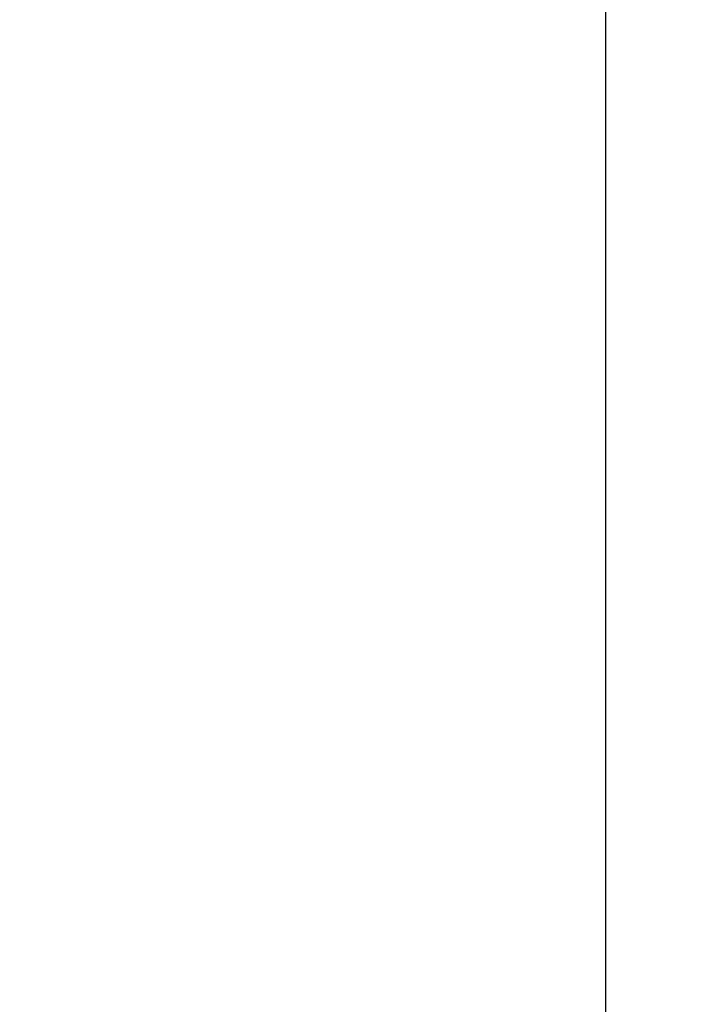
# Model space of a CAD drawing. Header units: millimetres. Extents: x 0 to 420, y 0 to 297.
# Tile 76 of 81: x 333 to 348, y 177 to 200. Entities that reach past the tile are written whole.
import ezdxf

# ---------------------------------------------------------------- set-up
doc = ezdxf.new("R2010")
doc.units = ezdxf.units.MM
doc.layers.add('QUOTE', color=174, linetype='Continuous')
doc.styles.add('SLDTEXTSTYLE3', font='TXT', dxfattribs={"width": 0.75})
doc.dimstyles.new('SLDDIMSTYLE0', dxfattribs={"dimtxt": 3, "dimasz": 3, "dimexe": 0, "dimexo": 0.0625, "dimgap": 0.75, "dimtad": 1, "dimlfac": 9.583032, "dimrnd": 1e-09, "dimzin": 12, "dimdsep": 46, "dimtxsty": 'SLDTEXTSTYLE3', "dimsah": 1, "dimcen": 0.09, "dimadec": 0, "dimazin": 3, "dimtfac": 1, "dimtdec": 3, "dimtofl": 0, "dimtmove": 0, "dimatfit": 3, "dimfxl": 0, "dimfrac": 2, "dimtolj": 1, "dimtzin": 12, "dimarcsym": 0})

# ---------------------------------------------------------------- blocks, each defined once
blk = doc.blocks.new('_D_2')
at = {"layer": 'QUOTE'}
for p, q in [((322.79, 261.146), (348.42, 261.146)), ((346.42, 166.28), (346.42, 261.146)), ((335.788, 166.28), (348.42, 166.28))]:
    blk.add_line(p, q, dxfattribs=at)
for points in [[(346.42, 261.146), (345.92, 258.146), (346.92, 258.146)], [(346.42, 166.28), (346.92, 169.28), (345.92, 169.28)]]:
    blk.add_solid(points, dxfattribs=at)
at = {"layer": 'QUOTE', "insert": (342.552, 208.725), "char_height": 3, "attachment_point": 1, "rotation": 90, "style": 'SLDTEXTSTYLE3'}
blk.add_mtext('909,1', dxfattribs=at)

msp = doc.modelspace()

# ---------------------------------------------------------------- dimensions: what is measured, and where the dimension line sits
at = {"layer": 'QUOTE'}
dim = msp.add_linear_dim(base=(346.4196, 261.1457), p1=(333.7879, 166.2801), p2=(320.7898, 261.1457), angle=90, dimstyle='SLDDIMSTYLE0', dxfattribs=at)
dim.commit()
dim.dimension.update_dxf_attribs({"geometry": '_D_2', "text_midpoint": (346.4196, 213.7129), "dimtype": 160})

doc.saveas('drawing.dxf')
